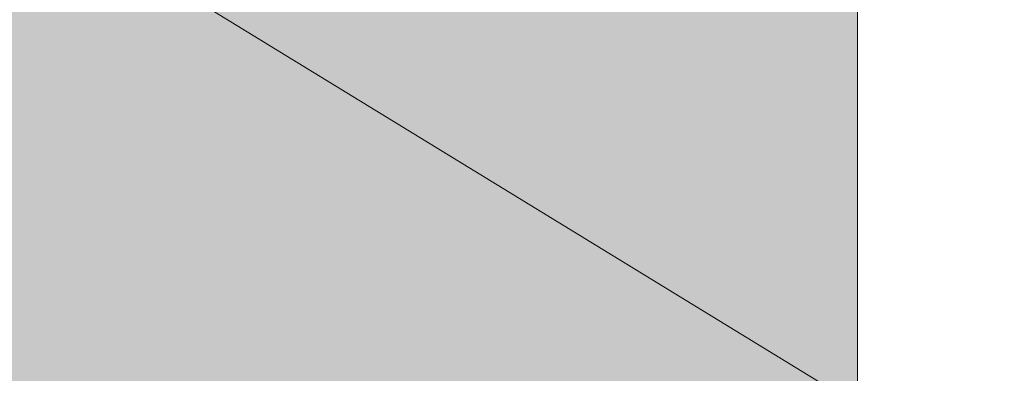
# Model space of a CAD drawing. Header units: millimetres. Extents: x 17 to 413, y 4 to 292.
# Tile 44 of 69: x 141.06 to 147.91, y 230.86 to 233.32. Entities that reach past the tile are written whole.
import ezdxf

# ---------------------------------------------------------------- set-up
doc = ezdxf.new("R2010")
doc.units = ezdxf.units.MM
for name, color, linetype in [('FILL-INK', 7, 'Continuous'), ('FILL-WHITE', 7, 'Continuous'), ('LINE-CORE', 7, 'Continuous'), ('LINE-INK', 7, 'Continuous')]:
    doc.layers.add(name, color=color, linetype=linetype)

msp = doc.modelspace()

# ---------------------------------------------------------------- hatches: boundary and pattern name
at = {"layer": 'FILL-INK', "true_color": 0x1a1a1f}
h = msp.add_hatch(color=256, dxfattribs=at)
h.dxf.hatch_style = 1
h.paths.add_polyline_path([(142.2104, 233.4992), (143.6032, 233.0934), (143.2069, 232.4449)])
at = {"layer": 'FILL-WHITE', "true_color": 0xffffff}
h = msp.add_hatch(color=256, dxfattribs=at)
h.dxf.hatch_style = 1
h.paths.add_polyline_path([(164.6264, 262.1424), (188.3805, 238.3883), (188.3805, 212.1608), (182.3704, 212.1608), (182.3704, 233.9), (174.0984, 233.9), (174.0984, 234.5), (174.0174, 235.7886), (173.7758, 237.055), (173.3777, 238.2778), (172.83, 239.436), (172.1419, 240.5097), (171.3253, 241.4806), (170.3942, 242.332), (169.3644, 243.0494), (168.2537, 243.6206), (167.0809, 244.0356), (165.8663, 244.2875), (164.6304, 244.372), (163.3946, 244.2875), (162.18, 244.0356), (161.0072, 243.6206), (159.8964, 243.0494), (158.8667, 242.332), (157.9356, 241.4806), (157.119, 240.5097), (156.4309, 239.436), (155.8832, 238.2778), (155.4851, 237.055), (155.2435, 235.7886), (155.1624, 234.5), (155.1624, 233.9), (146.8902, 233.9), (146.8902, 212.1608), (140.8725, 212.1608), (140.8725, 238.3885)])
h = msp.add_hatch(color=256, dxfattribs=at)
h.dxf.hatch_style = 1
h.paths.add_polyline_path([(164.6264, 262.1424), (188.3805, 238.3883), (188.3805, 212.1608), (182.3704, 212.1608), (182.3704, 233.9), (174.0984, 233.9), (174.0984, 234.5), (174.0174, 235.7886), (173.7758, 237.055), (173.3777, 238.2778), (172.83, 239.436), (172.1419, 240.5097), (171.3253, 241.4806), (170.3942, 242.332), (169.3644, 243.0494), (168.2537, 243.6206), (167.0809, 244.0356), (165.8663, 244.2875), (164.6304, 244.372), (163.3946, 244.2875), (162.18, 244.0356), (161.0072, 243.6206), (159.8964, 243.0494), (158.8667, 242.332), (157.9356, 241.4806), (157.119, 240.5097), (156.4309, 239.436), (155.8832, 238.2778), (155.4851, 237.055), (155.2435, 235.7886), (155.1624, 234.5), (155.1624, 233.9), (146.8902, 233.9), (146.8902, 212.1608), (140.8725, 212.1608), (140.8725, 238.3885)])

# ---------------------------------------------------------------- linework, layer by layer
at = {"layer": 'LINE-CORE', "lineweight": 5}
msp.add_lwpolyline([(172.1419, 240.5097), (171.3253, 241.4806), (170.3942, 242.332), (169.3644, 243.0494), (168.2537, 243.6206), (167.0809, 244.0356), (165.8663, 244.2875), (164.6304, 244.372), (163.3946, 244.2875), (162.18, 244.0356), (161.0072, 243.6206), (159.8964, 243.0494), (158.8667, 242.332), (157.9356, 241.4806), (157.119, 240.5097), (156.4309, 239.436), (155.8832, 238.2778), (155.4851, 237.055), (155.2435, 235.7886), (155.1624, 234.5), (155.1624, 233.9), (146.8902, 233.9), (146.8902, 212.1608)], dxfattribs=at)
msp.add_lwpolyline([(172.1419, 240.5097), (171.3253, 241.4806), (170.3942, 242.332), (169.3644, 243.0494), (168.2537, 243.6206), (167.0809, 244.0356), (165.8663, 244.2875), (164.6304, 244.372), (163.3946, 244.2875), (162.18, 244.0356), (161.0072, 243.6206), (159.8964, 243.0494), (158.8667, 242.332), (157.9356, 241.4806), (157.119, 240.5097), (156.4309, 239.436), (155.8832, 238.2778), (155.4851, 237.055), (155.2435, 235.7886), (155.1624, 234.5), (155.1624, 233.9), (146.8902, 233.9), (146.8902, 212.1608)], dxfattribs=at)
at = {"layer": 'LINE-INK', "lineweight": 5}
msp.add_line((142.2104, 233.4992), (151.2104, 227.9992), dxfattribs=at)

doc.saveas('drawing.dxf')
